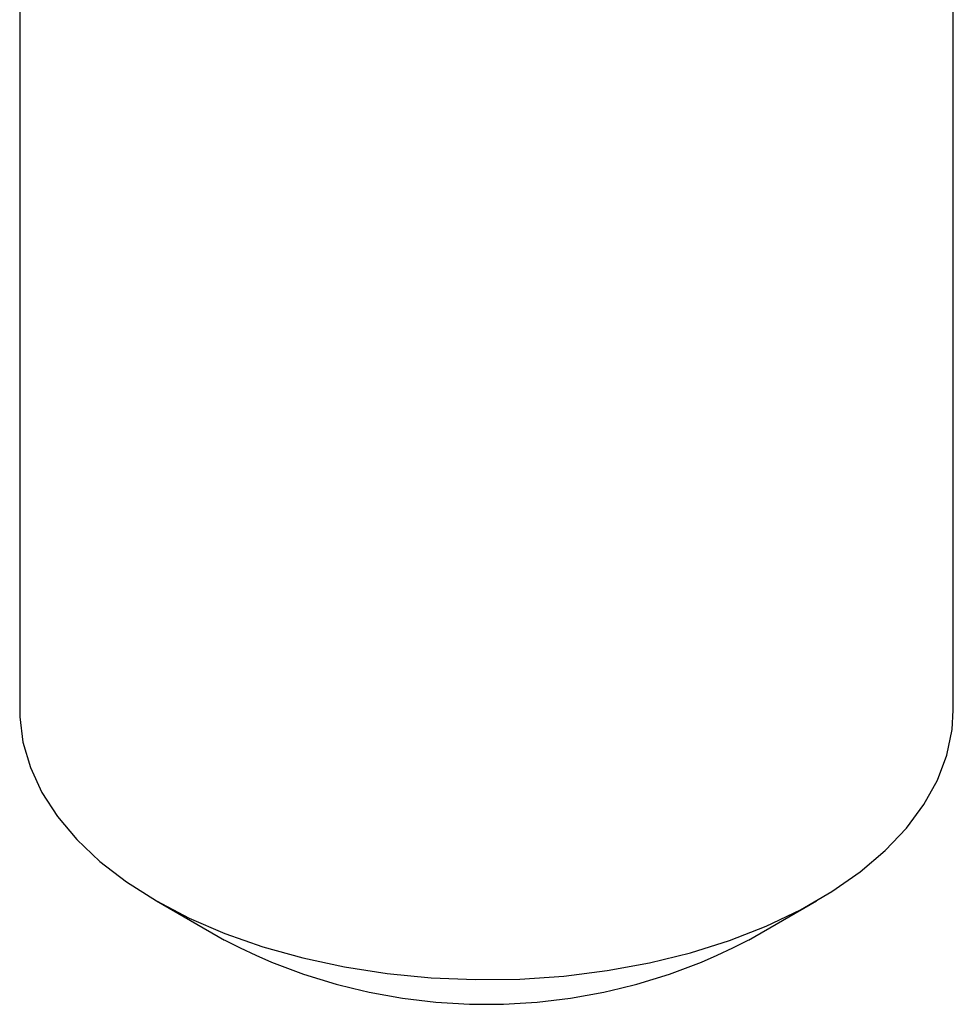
# Model space of a CAD drawing. Header units: millimetres. Extents: x 0 to 297, y 0 to 210.
# Tile 52 of 57: x 252.12 to 259.37, y 148.32 to 155.96. Entities that reach past the tile are written whole.
import ezdxf

# ---------------------------------------------------------------- set-up
doc = ezdxf.new("R2010")
doc.units = ezdxf.units.MM

msp = doc.modelspace()

# ---------------------------------------------------------------- linework, layer by layer
at = {"color": 7, "linetype": 'Continuous', "lineweight": 25}
for p, q in [((252.1211, 157.8023), (252.1211, 150.5992)), ((259.3711, 150.5992), (259.3711, 157.8023)), ((253.1824, 149.1197), (253.7128, 148.8134)), ((257.7794, 148.8134), (258.3098, 149.1197))]:
    msp.add_line(p, q, dxfattribs=at)
at = {"color": 7, "linetype": 'Continuous', "lineweight": 25, "flags": 128}
msp.add_lwpolyline([(252.1211, 150.5992), (252.1221, 150.5494), (252.1467, 150.3507), (252.2039, 150.1543), (252.2932, 149.962), (252.4138, 149.7754), (252.5645, 149.5963), (252.7441, 149.4262), (252.9508, 149.2668), (253.1828, 149.1194), (253.4381, 148.9855), (253.7143, 148.8661), (254.0088, 148.7625), (254.3191, 148.6755), (254.6423, 148.6059), (254.9756, 148.5543), (255.3158, 148.5213), (255.6598, 148.5071), (256.0047, 148.5118), (256.3472, 148.5355), (256.6843, 148.5778), (257.0129, 148.6385), (257.33, 148.7168), (257.6328, 148.8123), (257.9185, 148.9239), (258.1845, 149.0507), (258.4284, 149.1915), (258.6481, 149.3451), (258.8414, 149.51), (259.0068, 149.6848), (259.1425, 149.8679), (259.2476, 150.0576), (259.3209, 150.2521), (259.3619, 150.4499), (259.3711, 150.5992)], dxfattribs=at)
at = {"color": 7, "linetype": 'Continuous', "lineweight": 25}
msp.add_arc((255.7461, 152.7179), 4.4022, 242.4921, 297.5079, dxfattribs=at)

doc.saveas('drawing.dxf')
